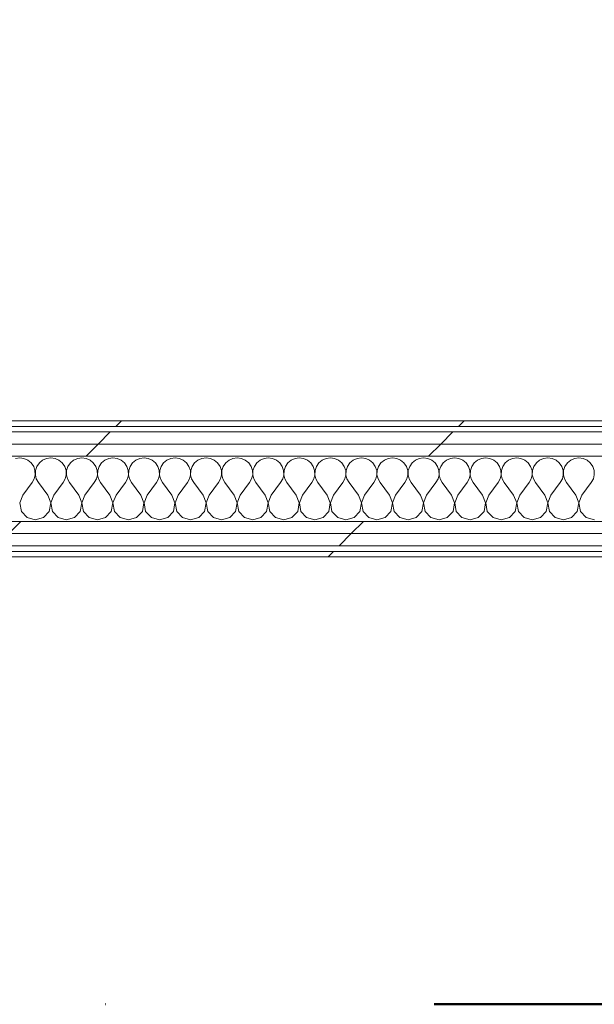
# Model space of a CAD drawing. Header units: millimetres. Extents: x -28277 to 305935, y -19284 to 4746.
# Tile 210 of 256: x 181532 to 182148, y -17757 to -16701. Entities that reach past the tile are written whole.
import ezdxf

# ---------------------------------------------------------------- set-up
doc = ezdxf.new("R2010")
doc.units = ezdxf.units.MM
doc.header["$MEASUREMENT"] = 0
doc.linetypes.add('Punto & Rayas', pattern=[1340.555525, 635, -352.777778, 0, -352.777747])
doc.linetypes.add('Wipeout_Contour', pattern=[1000, 0, -1000])
for name, color, linetype, lineweight, true_color in [('01_2D_Ambit_Pluma_Nº__242', 7, 'Continuous', 50, 0xfb0013), ('Nuevo_08_E_Envans secs_Pluma_Nº__102', 7, 'Continuous', 5, 0xcccccc), ('Nuevo_08_E_Envans secs_Pluma_Nº__171', 171, 'Continuous', 13, 0xaaaaff), ('Nuevo_08_E_Envans secs_Pluma_Nº__177', 7, 'Continuous', 15, 0xf7e046)]:
    doc.layers.add(name, color=color, linetype=linetype, lineweight=lineweight, true_color=true_color)
doc.layers.add('Nuevo_08_E_Envans secs', color=7, linetype='Continuous')
doc.layers.add('Nuevo_08_E_Envans secs_Pluma_Nº__1', color=7, linetype='Continuous', lineweight=5)
pattern_1 = [(45, (184431.64, 0), (-367.696, 367.696), [390, -130]), (45, (184431.64, 367.7), (-367.696, 367.696), [390, -130])]

# ---------------------------------------------------------------- blocks, each defined once
blk = doc.blocks.new('*X340', base_point=(184431.6, 0))
at = {"layer": 'Nuevo_08_E_Envans secs_Pluma_Nº__102', "color": 254, "linetype": 'Continuous', "lineweight": 5, "true_color": 0xcccccc}
for p, q in [((181531.6, -17170.6), (181527.1, -17171.3)), ((181536.2, -17171.3), (181531.6, -17170.6)), ((181540.4, -17173.1), (181536.2, -17171.3)), ((181543.9, -17176.1), (181540.4, -17173.1)), ((181556.2, -17173.1), (181552.7, -17176.1)), ((181560.4, -17171.3), (181556.2, -17173.1)), ((181565, -17170.6), (181560.4, -17171.3)), ((181569.5, -17171.3), (181565, -17170.6)), ((181573.7, -17173.1), (181569.5, -17171.3)), ((181577.3, -17176.1), (181573.7, -17173.1)), ((181589.5, -17173.1), (181586, -17176.1)), ((181593.8, -17171.3), (181589.5, -17173.1)), ((181598.3, -17170.6), (181593.8, -17171.3)), ((181602.9, -17171.3), (181598.3, -17170.6)), ((181607.1, -17173.1), (181602.9, -17171.3)), ((181610.6, -17176.1), (181607.1, -17173.1)), ((181622.9, -17173.1), (181619.3, -17176.1)), ((181627.1, -17171.3), (181622.9, -17173.1)), ((181631.6, -17170.6), (181627.1, -17171.3)), ((181636.2, -17171.3), (181631.6, -17170.6)), ((181640.4, -17173.1), (181636.2, -17171.3)), ((181643.9, -17176.1), (181640.4, -17173.1)), ((181656.2, -17173.1), (181652.7, -17176.1)), ((181660.4, -17171.3), (181656.2, -17173.1)), ((181665, -17170.6), (181660.4, -17171.3)), ((181669.5, -17171.3), (181665, -17170.6)), ((181673.7, -17173.1), (181669.5, -17171.3)), ((181677.3, -17176.1), (181673.7, -17173.1)), ((181689.5, -17173.1), (181686, -17176.1)), ((181693.8, -17171.3), (181689.5, -17173.1)), ((181698.3, -17170.6), (181693.8, -17171.3)), ((181702.9, -17171.3), (181698.3, -17170.6)), ((181707.1, -17173.1), (181702.9, -17171.3)), ((181710.6, -17176.1), (181707.1, -17173.1)), ((181722.9, -17173.1), (181719.3, -17176.1)), ((181727.1, -17171.3), (181722.9, -17173.1)), ((181731.6, -17170.6), (181727.1, -17171.3)), ((181736.2, -17171.3), (181731.6, -17170.6)), ((181740.4, -17173.1), (181736.2, -17171.3)), ((181743.9, -17176.1), (181740.4, -17173.1)), ((181756.2, -17173.1), (181752.7, -17176.1)), ((181760.4, -17171.3), (181756.2, -17173.1)), ((181765, -17170.6), (181760.4, -17171.3)), ((181769.5, -17171.3), (181765, -17170.6)), ((181773.7, -17173.1), (181769.5, -17171.3)), ((181777.3, -17176.1), (181773.7, -17173.1)), ((181789.5, -17173.1), (181786, -17176.1)), ((181793.8, -17171.3), (181789.5, -17173.1)), ((181798.3, -17170.6), (181793.8, -17171.3)), ((181802.9, -17171.3), (181798.3, -17170.6)), ((181807.1, -17173.1), (181802.9, -17171.3)), ((181810.6, -17176.1), (181807.1, -17173.1)), ((181822.9, -17173.1), (181819.3, -17176.1)), ((181827.1, -17171.3), (181822.9, -17173.1)), ((181831.6, -17170.6), (181827.1, -17171.3)), ((181836.2, -17171.3), (181831.6, -17170.6)), ((181840.4, -17173.1), (181836.2, -17171.3)), ((181843.9, -17176.1), (181840.4, -17173.1)), ((181856.2, -17173.1), (181852.7, -17176.1)), ((181860.4, -17171.3), (181856.2, -17173.1)), ((181865, -17170.6), (181860.4, -17171.3)), ((181869.5, -17171.3), (181865, -17170.6)), ((181873.7, -17173.1), (181869.5, -17171.3)), ((181877.3, -17176.1), (181873.7, -17173.1)), ((181889.5, -17173.1), (181886, -17176.1)), ((181893.8, -17171.3), (181889.5, -17173.1)), ((181898.3, -17170.6), (181893.8, -17171.3)), ((181902.9, -17171.3), (181898.3, -17170.6)), ((181907.1, -17173.1), (181902.9, -17171.3)), ((181910.6, -17176.1), (181907.1, -17173.1)), ((181922.9, -17173.1), (181919.3, -17176.1)), ((181927.1, -17171.3), (181922.9, -17173.1)), ((181931.6, -17170.6), (181927.1, -17171.3)), ((181936.2, -17171.3), (181931.6, -17170.6)), ((181940.4, -17173.1), (181936.2, -17171.3)), ((181943.9, -17176.1), (181940.4, -17173.1)), ((181956.2, -17173.1), (181952.7, -17176.1)), ((181960.4, -17171.3), (181956.2, -17173.1)), ((181965, -17170.6), (181960.4, -17171.3)), ((181969.5, -17171.3), (181965, -17170.6)), ((181973.7, -17173.1), (181969.5, -17171.3)), ((181977.3, -17176.1), (181973.7, -17173.1)), ((181989.5, -17173.1), (181986, -17176.1)), ((181993.8, -17171.3), (181989.5, -17173.1)), ((181998.3, -17170.6), (181993.8, -17171.3)), ((182002.9, -17171.3), (181998.3, -17170.6)), ((182007.1, -17173.1), (182002.9, -17171.3)), ((182010.6, -17176.1), (182007.1, -17173.1)), ((182022.9, -17173.1), (182019.3, -17176.1)), ((182027.1, -17171.3), (182022.9, -17173.1)), ((182031.6, -17170.6), (182027.1, -17171.3)), ((182036.2, -17171.3), (182031.6, -17170.6)), ((182040.4, -17173.1), (182036.2, -17171.3)), ((182043.9, -17176.1), (182040.4, -17173.1)), ((182056.2, -17173.1), (182052.7, -17176.1)), ((182060.4, -17171.3), (182056.2, -17173.1)), ((182065, -17170.6), (182060.4, -17171.3)), ((182069.5, -17171.3), (182065, -17170.6)), ((182073.7, -17173.1), (182069.5, -17171.3)), ((182077.3, -17176.1), (182073.7, -17173.1)), ((182089.5, -17173.1), (182086, -17176.1)), ((182093.8, -17171.3), (182089.5, -17173.1)), ((182098.3, -17170.6), (182093.8, -17171.3)), ((182102.9, -17171.3), (182098.3, -17170.6)), ((182107.1, -17173.1), (182102.9, -17171.3)), ((182110.6, -17176.1), (182107.1, -17173.1)), ((182122.9, -17173.1), (182119.3, -17176.1)), ((182127.1, -17171.3), (182122.9, -17173.1)), ((182131.6, -17170.6), (182127.1, -17171.3)), ((182136.2, -17171.3), (182131.6, -17170.6)), ((182140.4, -17173.1), (182136.2, -17171.3)), ((182143.9, -17176.1), (182140.4, -17173.1)), ((181546.6, -17179.9), (181543.9, -17176.1)), ((181548, -17184.2), (181546.6, -17179.9)), ((181548.2, -17188.8), (181548, -17184.2)), ((181548.6, -17184.2), (181548.4, -17188.8)), ((181550.1, -17179.9), (181548.6, -17184.2)), ((181552.7, -17176.1), (181550.1, -17179.9)), ((181579.9, -17179.9), (181577.3, -17176.1)), ((181581.4, -17184.2), (181579.9, -17179.9)), ((181581.6, -17188.8), (181581.4, -17184.2)), ((181581.9, -17184.2), (181581.7, -17188.8)), ((181583.4, -17179.9), (181581.9, -17184.2)), ((181586, -17176.1), (181583.4, -17179.9)), ((181613.2, -17179.9), (181610.6, -17176.1)), ((181614.7, -17184.2), (181613.2, -17179.9)), ((181614.9, -17188.8), (181614.7, -17184.2)), ((181615.3, -17184.2), (181615, -17188.8)), ((181616.7, -17179.9), (181615.3, -17184.2)), ((181619.3, -17176.1), (181616.7, -17179.9)), ((181646.6, -17179.9), (181643.9, -17176.1)), ((181648, -17184.2), (181646.6, -17179.9)), ((181648.2, -17188.8), (181648, -17184.2)), ((181648.6, -17184.2), (181648.4, -17188.8)), ((181650.1, -17179.9), (181648.6, -17184.2)), ((181652.7, -17176.1), (181650.1, -17179.9)), ((181679.9, -17179.9), (181677.3, -17176.1)), ((181681.4, -17184.2), (181679.9, -17179.9)), ((181681.6, -17188.8), (181681.4, -17184.2)), ((181681.9, -17184.2), (181681.7, -17188.8)), ((181683.4, -17179.9), (181681.9, -17184.2)), ((181686, -17176.1), (181683.4, -17179.9)), ((181713.2, -17179.9), (181710.6, -17176.1)), ((181714.7, -17184.2), (181713.2, -17179.9)), ((181714.9, -17188.8), (181714.7, -17184.2)), ((181715.3, -17184.2), (181715, -17188.8)), ((181716.7, -17179.9), (181715.3, -17184.2)), ((181719.3, -17176.1), (181716.7, -17179.9)), ((181746.6, -17179.9), (181743.9, -17176.1)), ((181748, -17184.2), (181746.6, -17179.9)), ((181748.2, -17188.8), (181748, -17184.2)), ((181748.6, -17184.2), (181748.4, -17188.8)), ((181750.1, -17179.9), (181748.6, -17184.2)), ((181752.7, -17176.1), (181750.1, -17179.9)), ((181779.9, -17179.9), (181777.3, -17176.1)), ((181781.4, -17184.2), (181779.9, -17179.9)), ((181781.6, -17188.8), (181781.4, -17184.2)), ((181781.9, -17184.2), (181781.7, -17188.8)), ((181783.4, -17179.9), (181781.9, -17184.2)), ((181786, -17176.1), (181783.4, -17179.9)), ((181813.2, -17179.9), (181810.6, -17176.1)), ((181814.7, -17184.2), (181813.2, -17179.9)), ((181814.9, -17188.8), (181814.7, -17184.2)), ((181815.3, -17184.2), (181815, -17188.8)), ((181816.7, -17179.9), (181815.3, -17184.2)), ((181819.3, -17176.1), (181816.7, -17179.9)), ((181846.6, -17179.9), (181843.9, -17176.1)), ((181848, -17184.2), (181846.6, -17179.9)), ((181848.2, -17188.8), (181848, -17184.2)), ((181848.6, -17184.2), (181848.4, -17188.8)), ((181850.1, -17179.9), (181848.6, -17184.2)), ((181852.7, -17176.1), (181850.1, -17179.9)), ((181879.9, -17179.9), (181877.3, -17176.1)), ((181881.4, -17184.2), (181879.9, -17179.9)), ((181881.6, -17188.8), (181881.4, -17184.2)), ((181881.9, -17184.2), (181881.7, -17188.8)), ((181883.4, -17179.9), (181881.9, -17184.2)), ((181886, -17176.1), (181883.4, -17179.9)), ((181913.2, -17179.9), (181910.6, -17176.1)), ((181914.7, -17184.2), (181913.2, -17179.9)), ((181914.9, -17188.8), (181914.7, -17184.2)), ((181915.3, -17184.2), (181915, -17188.8)), ((181916.7, -17179.9), (181915.3, -17184.2)), ((181919.3, -17176.1), (181916.7, -17179.9)), ((181946.6, -17179.9), (181943.9, -17176.1)), ((181948, -17184.2), (181946.6, -17179.9)), ((181948.2, -17188.8), (181948, -17184.2)), ((181948.6, -17184.2), (181948.4, -17188.8)), ((181950.1, -17179.9), (181948.6, -17184.2)), ((181952.7, -17176.1), (181950.1, -17179.9)), ((181979.9, -17179.9), (181977.3, -17176.1)), ((181981.4, -17184.2), (181979.9, -17179.9)), ((181981.6, -17188.8), (181981.4, -17184.2)), ((181981.9, -17184.2), (181981.7, -17188.8)), ((181983.4, -17179.9), (181981.9, -17184.2)), ((181986, -17176.1), (181983.4, -17179.9)), ((182013.2, -17179.9), (182010.6, -17176.1)), ((182014.7, -17184.2), (182013.2, -17179.9)), ((182014.9, -17188.8), (182014.7, -17184.2)), ((182015.3, -17184.2), (182015, -17188.8)), ((182016.7, -17179.9), (182015.3, -17184.2)), ((182019.3, -17176.1), (182016.7, -17179.9)), ((182046.6, -17179.9), (182043.9, -17176.1)), ((182048, -17184.2), (182046.6, -17179.9)), ((182048.2, -17188.8), (182048, -17184.2)), ((182048.6, -17184.2), (182048.4, -17188.8)), ((182050.1, -17179.9), (182048.6, -17184.2)), ((182052.7, -17176.1), (182050.1, -17179.9)), ((182079.9, -17179.9), (182077.3, -17176.1)), ((182081.4, -17184.2), (182079.9, -17179.9)), ((182081.6, -17188.8), (182081.4, -17184.2)), ((182081.9, -17184.2), (182081.7, -17188.8)), ((182083.4, -17179.9), (182081.9, -17184.2)), ((182086, -17176.1), (182083.4, -17179.9)), ((182113.2, -17179.9), (182110.6, -17176.1)), ((182114.7, -17184.2), (182113.2, -17179.9)), ((182114.9, -17188.8), (182114.7, -17184.2)), ((182115.3, -17184.2), (182115, -17188.8)), ((182116.7, -17179.9), (182115.3, -17184.2)), ((182119.3, -17176.1), (182116.7, -17179.9)), ((182146.6, -17179.9), (182143.9, -17176.1)), ((182148, -17184.2), (182146.6, -17179.9)), ((182148.2, -17188.8), (182148, -17184.2)), ((181545, -17197.3), (181547.2, -17193.3)), ((181547.2, -17193.3), (181548.2, -17188.8)), ((181548.4, -17188.8), (181549.4, -17193.3)), ((181549.4, -17193.3), (181551.6, -17197.3)), ((181578.3, -17197.3), (181580.5, -17193.3)), ((181580.5, -17193.3), (181581.6, -17188.8)), ((181581.7, -17188.8), (181582.8, -17193.3)), ((181582.8, -17193.3), (181585, -17197.3)), ((181611.6, -17197.3), (181613.9, -17193.3)), ((181613.9, -17193.3), (181614.9, -17188.8)), ((181615, -17188.8), (181616.1, -17193.3)), ((181616.1, -17193.3), (181618.3, -17197.3)), ((181645, -17197.3), (181647.2, -17193.3)), ((181647.2, -17193.3), (181648.2, -17188.8)), ((181648.4, -17188.8), (181649.4, -17193.3)), ((181649.4, -17193.3), (181651.6, -17197.3)), ((181678.3, -17197.3), (181680.5, -17193.3)), ((181680.5, -17193.3), (181681.6, -17188.8)), ((181681.7, -17188.8), (181682.8, -17193.3)), ((181682.8, -17193.3), (181685, -17197.3)), ((181711.6, -17197.3), (181713.9, -17193.3)), ((181713.9, -17193.3), (181714.9, -17188.8)), ((181715, -17188.8), (181716.1, -17193.3)), ((181716.1, -17193.3), (181718.3, -17197.3)), ((181745, -17197.3), (181747.2, -17193.3)), ((181747.2, -17193.3), (181748.2, -17188.8)), ((181748.4, -17188.8), (181749.4, -17193.3)), ((181749.4, -17193.3), (181751.6, -17197.3)), ((181778.3, -17197.3), (181780.5, -17193.3)), ((181780.5, -17193.3), (181781.6, -17188.8)), ((181781.7, -17188.8), (181782.8, -17193.3)), ((181782.8, -17193.3), (181785, -17197.3)), ((181811.6, -17197.3), (181813.9, -17193.3)), ((181813.9, -17193.3), (181814.9, -17188.8)), ((181815, -17188.8), (181816.1, -17193.3)), ((181816.1, -17193.3), (181818.3, -17197.3)), ((181845, -17197.3), (181847.2, -17193.3)), ((181847.2, -17193.3), (181848.2, -17188.8)), ((181848.4, -17188.8), (181849.4, -17193.3)), ((181849.4, -17193.3), (181851.6, -17197.3)), ((181878.3, -17197.3), (181880.5, -17193.3)), ((181880.5, -17193.3), (181881.6, -17188.8)), ((181881.7, -17188.8), (181882.8, -17193.3)), ((181882.8, -17193.3), (181885, -17197.3)), ((181911.6, -17197.3), (181913.9, -17193.3)), ((181913.9, -17193.3), (181914.9, -17188.8)), ((181915, -17188.8), (181916.1, -17193.3)), ((181916.1, -17193.3), (181918.3, -17197.3)), ((181945, -17197.3), (181947.2, -17193.3)), ((181947.2, -17193.3), (181948.2, -17188.8)), ((181948.4, -17188.8), (181949.4, -17193.3)), ((181949.4, -17193.3), (181951.6, -17197.3)), ((181978.3, -17197.3), (181980.5, -17193.3)), ((181980.5, -17193.3), (181981.6, -17188.8)), ((181981.7, -17188.8), (181982.8, -17193.3)), ((181982.8, -17193.3), (181985, -17197.3)), ((182011.6, -17197.3), (182013.9, -17193.3)), ((182013.9, -17193.3), (182014.9, -17188.8)), ((182015, -17188.8), (182016.1, -17193.3)), ((182016.1, -17193.3), (182018.3, -17197.3)), ((182045, -17197.3), (182047.2, -17193.3)), ((182047.2, -17193.3), (182048.2, -17188.8)), ((182048.4, -17188.8), (182049.4, -17193.3)), ((182049.4, -17193.3), (182051.6, -17197.3)), ((182078.3, -17197.3), (182080.5, -17193.3)), ((182080.5, -17193.3), (182081.6, -17188.8)), ((182081.7, -17188.8), (182082.8, -17193.3)), ((182082.8, -17193.3), (182085, -17197.3)), ((182111.6, -17197.3), (182113.9, -17193.3)), ((182113.9, -17193.3), (182114.9, -17188.8)), ((182115, -17188.8), (182116.1, -17193.3)), ((182116.1, -17193.3), (182118.3, -17197.3)), ((182145, -17197.3), (182147.2, -17193.3)), ((182147.2, -17193.3), (182148.2, -17188.8)), ((181535, -17210.6), (181545, -17197.3)), ((181561.6, -17210.6), (181551.6, -17197.3)), ((181568.3, -17210.6), (181578.3, -17197.3)), ((181595, -17210.6), (181585, -17197.3)), ((181601.6, -17210.6), (181611.6, -17197.3)), ((181628.3, -17210.6), (181618.3, -17197.3)), ((181635, -17210.6), (181645, -17197.3)), ((181661.6, -17210.6), (181651.6, -17197.3)), ((181668.3, -17210.6), (181678.3, -17197.3)), ((181695, -17210.6), (181685, -17197.3)), ((181701.6, -17210.6), (181711.6, -17197.3)), ((181728.3, -17210.6), (181718.3, -17197.3)), ((181735, -17210.6), (181745, -17197.3)), ((181761.6, -17210.6), (181751.6, -17197.3)), ((181768.3, -17210.6), (181778.3, -17197.3)), ((181795, -17210.6), (181785, -17197.3)), ((181801.6, -17210.6), (181811.6, -17197.3)), ((181828.3, -17210.6), (181818.3, -17197.3)), ((181835, -17210.6), (181845, -17197.3)), ((181861.6, -17210.6), (181851.6, -17197.3)), ((181868.3, -17210.6), (181878.3, -17197.3)), ((181895, -17210.6), (181885, -17197.3)), ((181901.6, -17210.6), (181911.6, -17197.3)), ((181928.3, -17210.6), (181918.3, -17197.3)), ((181935, -17210.6), (181945, -17197.3)), ((181961.6, -17210.6), (181951.6, -17197.3)), ((181968.3, -17210.6), (181978.3, -17197.3)), ((181995, -17210.6), (181985, -17197.3)), ((182001.6, -17210.6), (182011.6, -17197.3)), ((182028.3, -17210.6), (182018.3, -17197.3)), ((182035, -17210.6), (182045, -17197.3)), ((182061.6, -17210.6), (182051.6, -17197.3)), ((182068.3, -17210.6), (182078.3, -17197.3)), ((182095, -17210.6), (182085, -17197.3)), ((182101.6, -17210.6), (182111.6, -17197.3)), ((182128.3, -17210.6), (182118.3, -17197.3)), ((182135, -17210.6), (182145, -17197.3)), ((181535, -17210.6), (181531.7, -17219.1)), ((181564.9, -17219.1), (181561.6, -17210.6)), ((181568.3, -17210.6), (181565, -17219.1)), ((181598.2, -17219.1), (181595, -17210.6)), ((181601.6, -17210.6), (181598.4, -17219.1)), ((181631.6, -17219.1), (181628.3, -17210.6)), ((181635, -17210.6), (181631.7, -17219.1)), ((181664.9, -17219.1), (181661.6, -17210.6)), ((181668.3, -17210.6), (181665, -17219.1)), ((181698.2, -17219.1), (181695, -17210.6)), ((181701.6, -17210.6), (181698.4, -17219.1)), ((181731.6, -17219.1), (181728.3, -17210.6)), ((181735, -17210.6), (181731.7, -17219.1)), ((181764.9, -17219.1), (181761.6, -17210.6)), ((181768.3, -17210.6), (181765, -17219.1)), ((181798.2, -17219.1), (181795, -17210.6)), ((181801.6, -17210.6), (181798.4, -17219.1)), ((181831.6, -17219.1), (181828.3, -17210.6)), ((181835, -17210.6), (181831.7, -17219.1)), ((181864.9, -17219.1), (181861.6, -17210.6)), ((181868.3, -17210.6), (181865, -17219.1)), ((181898.2, -17219.1), (181895, -17210.6)), ((181901.6, -17210.6), (181898.4, -17219.1)), ((181931.6, -17219.1), (181928.3, -17210.6)), ((181935, -17210.6), (181931.7, -17219.1)), ((181964.9, -17219.1), (181961.6, -17210.6)), ((181968.3, -17210.6), (181965, -17219.1)), ((181998.2, -17219.1), (181995, -17210.6)), ((182001.6, -17210.6), (181998.4, -17219.1)), ((182031.6, -17219.1), (182028.3, -17210.6)), ((182035, -17210.6), (182031.7, -17219.1)), ((182064.9, -17219.1), (182061.6, -17210.6)), ((182068.3, -17210.6), (182065, -17219.1)), ((182098.2, -17219.1), (182095, -17210.6)), ((182101.6, -17210.6), (182098.4, -17219.1)), ((182131.6, -17219.1), (182128.3, -17210.6)), ((182135, -17210.6), (182131.7, -17219.1)), ((181531.7, -17219.1), (181533.4, -17228.1)), ((181563.2, -17228.1), (181564.9, -17219.1)), ((181565, -17219.1), (181566.7, -17228.1)), ((181596.6, -17228.1), (181598.2, -17219.1)), ((181598.4, -17219.1), (181600.1, -17228.1)), ((181629.9, -17228.1), (181631.6, -17219.1)), ((181631.7, -17219.1), (181633.4, -17228.1)), ((181663.2, -17228.1), (181664.9, -17219.1)), ((181665, -17219.1), (181666.7, -17228.1)), ((181696.6, -17228.1), (181698.2, -17219.1)), ((181698.4, -17219.1), (181700.1, -17228.1)), ((181729.9, -17228.1), (181731.6, -17219.1)), ((181731.7, -17219.1), (181733.4, -17228.1)), ((181763.2, -17228.1), (181764.9, -17219.1)), ((181765, -17219.1), (181766.7, -17228.1)), ((181796.6, -17228.1), (181798.2, -17219.1)), ((181798.4, -17219.1), (181800.1, -17228.1)), ((181829.9, -17228.1), (181831.6, -17219.1)), ((181831.7, -17219.1), (181833.4, -17228.1)), ((181863.2, -17228.1), (181864.9, -17219.1)), ((181865, -17219.1), (181866.7, -17228.1)), ((181896.6, -17228.1), (181898.2, -17219.1)), ((181898.4, -17219.1), (181900.1, -17228.1)), ((181929.9, -17228.1), (181931.6, -17219.1)), ((181931.7, -17219.1), (181933.4, -17228.1)), ((181963.2, -17228.1), (181964.9, -17219.1)), ((181965, -17219.1), (181966.7, -17228.1)), ((181996.6, -17228.1), (181998.2, -17219.1)), ((181998.4, -17219.1), (182000.1, -17228.1)), ((182029.9, -17228.1), (182031.6, -17219.1)), ((182031.7, -17219.1), (182033.4, -17228.1)), ((182063.2, -17228.1), (182064.9, -17219.1)), ((182065, -17219.1), (182066.7, -17228.1)), ((182096.6, -17228.1), (182098.2, -17219.1)), ((182098.4, -17219.1), (182100.1, -17228.1)), ((182129.9, -17228.1), (182131.6, -17219.1)), ((182131.7, -17219.1), (182133.4, -17228.1)), ((181533.4, -17228.1), (181539.5, -17234.8)), ((181539.5, -17234.8), (181548.3, -17237.3)), ((181548.3, -17237.3), (181557.1, -17234.8)), ((181557.1, -17234.8), (181563.2, -17228.1)), ((181566.7, -17228.1), (181572.9, -17234.8)), ((181572.9, -17234.8), (181581.6, -17237.3)), ((181581.6, -17237.3), (181590.4, -17234.8)), ((181590.4, -17234.8), (181596.6, -17228.1)), ((181600.1, -17228.1), (181606.2, -17234.8)), ((181606.2, -17234.8), (181615, -17237.3)), ((181615, -17237.3), (181623.7, -17234.8)), ((181623.7, -17234.8), (181629.9, -17228.1)), ((181633.4, -17228.1), (181639.5, -17234.8)), ((181639.5, -17234.8), (181648.3, -17237.3)), ((181648.3, -17237.3), (181657.1, -17234.8)), ((181657.1, -17234.8), (181663.2, -17228.1)), ((181666.7, -17228.1), (181672.9, -17234.8)), ((181672.9, -17234.8), (181681.6, -17237.3)), ((181681.6, -17237.3), (181690.4, -17234.8)), ((181690.4, -17234.8), (181696.6, -17228.1)), ((181700.1, -17228.1), (181706.2, -17234.8)), ((181706.2, -17234.8), (181715, -17237.3)), ((181715, -17237.3), (181723.7, -17234.8)), ((181723.7, -17234.8), (181729.9, -17228.1)), ((181733.4, -17228.1), (181739.5, -17234.8)), ((181739.5, -17234.8), (181748.3, -17237.3)), ((181748.3, -17237.3), (181757.1, -17234.8)), ((181757.1, -17234.8), (181763.2, -17228.1)), ((181766.7, -17228.1), (181772.9, -17234.8)), ((181772.9, -17234.8), (181781.6, -17237.3)), ((181781.6, -17237.3), (181790.4, -17234.8)), ((181790.4, -17234.8), (181796.6, -17228.1)), ((181800.1, -17228.1), (181806.2, -17234.8)), ((181806.2, -17234.8), (181815, -17237.3)), ((181815, -17237.3), (181823.7, -17234.8)), ((181823.7, -17234.8), (181829.9, -17228.1)), ((181833.4, -17228.1), (181839.5, -17234.8)), ((181839.5, -17234.8), (181848.3, -17237.3)), ((181848.3, -17237.3), (181857.1, -17234.8)), ((181857.1, -17234.8), (181863.2, -17228.1)), ((181866.7, -17228.1), (181872.9, -17234.8)), ((181872.9, -17234.8), (181881.6, -17237.3)), ((181881.6, -17237.3), (181890.4, -17234.8)), ((181890.4, -17234.8), (181896.6, -17228.1)), ((181900.1, -17228.1), (181906.2, -17234.8)), ((181906.2, -17234.8), (181915, -17237.3)), ((181915, -17237.3), (181923.7, -17234.8)), ((181923.7, -17234.8), (181929.9, -17228.1)), ((181933.4, -17228.1), (181939.5, -17234.8)), ((181939.5, -17234.8), (181948.3, -17237.3)), ((181948.3, -17237.3), (181957.1, -17234.8)), ((181957.1, -17234.8), (181963.2, -17228.1)), ((181966.7, -17228.1), (181972.9, -17234.8)), ((181972.9, -17234.8), (181981.6, -17237.3)), ((181981.6, -17237.3), (181990.4, -17234.8)), ((181990.4, -17234.8), (181996.6, -17228.1)), ((182000.1, -17228.1), (182006.2, -17234.8)), ((182006.2, -17234.8), (182015, -17237.3)), ((182015, -17237.3), (182023.7, -17234.8)), ((182023.7, -17234.8), (182029.9, -17228.1)), ((182033.4, -17228.1), (182039.5, -17234.8)), ((182039.5, -17234.8), (182048.3, -17237.3)), ((182048.3, -17237.3), (182057.1, -17234.8)), ((182057.1, -17234.8), (182063.2, -17228.1)), ((182066.7, -17228.1), (182072.9, -17234.8)), ((182072.9, -17234.8), (182081.6, -17237.3)), ((182081.6, -17237.3), (182090.4, -17234.8)), ((182090.4, -17234.8), (182096.6, -17228.1)), ((182100.1, -17228.1), (182106.2, -17234.8)), ((182106.2, -17234.8), (182115, -17237.3)), ((182115, -17237.3), (182123.7, -17234.8)), ((182123.7, -17234.8), (182129.9, -17228.1)), ((182133.4, -17228.1), (182139.5, -17234.8)), ((182139.5, -17234.8), (182148.3, -17237.3))]:
    blk.add_line(p, q, dxfattribs=at)
blk = doc.blocks.new('Muro_119_7', base_point=(180646.7, -17277))
at = {"color": 254, "linetype": 'Wipeout_Contour', "lineweight": 0, "ltscale": 729732.174314}
blk.add_wipeout([(182395.5, -17131), (180857.7, -17131), (180857.7, -17137), (182395.5, -17137)], dxfattribs=at).dxf.layer = 'Nuevo_08_E_Envans secs'
at = {"color": 254, "linetype": 'Wipeout_Contour', "lineweight": 0, "ltscale": 735014.144263}
blk.add_wipeout([(180671.7, -17265), (185210.5, -17265), (185210.5, -17252), (180671.7, -17252)], dxfattribs=at).dxf.layer = 'Nuevo_08_E_Envans secs'
at = {"color": 254, "linetype": 'Wipeout_Contour', "lineweight": 0, "ltscale": 734982.143061}
blk.add_wipeout([(180652.7, -17277), (185210.5, -17277), (185210.5, -17271), (180652.7, -17271)], dxfattribs=at).dxf.layer = 'Nuevo_08_E_Envans secs'
at = {"layer": 'Nuevo_08_E_Envans secs_Pluma_Nº__171', "linetype": 'Continuous', "lineweight": 13, "true_color": 0xaaaaff}
h = blk.add_hatch(dxfattribs=at)
h.set_pattern_fill('Panellat_HPL_0007', color=161, style=0, pattern_type=2)
h.set_pattern_definition(pattern_1)
h.paths.add_polyline_path([(182395.5, -17131), (180857.7, -17131), (180857.7, -17137), (182395.5, -17137)])
h = blk.add_hatch(dxfattribs=at)
h.set_pattern_fill('Panellat_HPL_0007', color=161, style=0, pattern_type=2)
h.set_pattern_definition(pattern_1)
h.paths.add_polyline_path([(180652.7, -17277), (185210.5, -17277), (185210.5, -17271), (180652.7, -17271)])
at = {"layer": 'Nuevo_08_E_Envans secs_Pluma_Nº__177', "linetype": 'Continuous', "lineweight": 15, "true_color": 0xf7e046}
h = blk.add_hatch(dxfattribs=at)
h.set_pattern_fill('Panellat_HPL_0007', color=53, style=0, pattern_type=2)
h.set_pattern_definition(pattern_1)
h.paths.add_polyline_path([(180671.7, -17265), (185210.5, -17265), (185210.5, -17252), (180671.7, -17252)])
at = {"layer": 'Nuevo_08_E_Envans secs_Pluma_Nº__1', "color": 7, "linetype": 'Continuous', "lineweight": 5}
for p, q in [((180857.7, -17137), (182395.5, -17137)), ((180671.7, -17265), (185210.5, -17265)), ((180658.7, -17271), (185210.5, -17271))]:
    blk.add_line(p, q, dxfattribs=at)
at = {"layer": 'Nuevo_08_E_Envans secs_Pluma_Nº__1', "color": 7, "linetype": 'Continuous', "lineweight": 5, "flags": 128}
for points in [[(182395.5, -17131), (180857.7, -17131)], [(180646.7, -17277), (185210.5, -17277)]]:
    blk.add_lwpolyline(points, dxfattribs=at)
at = {"color": 254, "linetype": 'Wipeout_Contour', "lineweight": 0, "ltscale": 735035.14377}
blk.add_wipeout([(180684.7, -17252), (185210.5, -17252), (185210.5, -17239), (180684.7, -17239)], dxfattribs=at).dxf.layer = 'Nuevo_08_E_Envans secs'
at = {"layer": 'Nuevo_08_E_Envans secs_Pluma_Nº__177', "linetype": 'Continuous', "lineweight": 15, "true_color": 0xf7e046}
h = blk.add_hatch(dxfattribs=at)
h.set_pattern_fill('Panellat_HPL_0007', color=53, style=0, pattern_type=2)
h.set_pattern_definition(pattern_1)
h.paths.add_polyline_path([(180684.7, -17252), (185210.5, -17252), (185210.5, -17239), (180684.7, -17239)])
at = {"layer": 'Nuevo_08_E_Envans secs_Pluma_Nº__1', "color": 7, "linetype": 'Continuous', "lineweight": 5}
for p, q in [((180832.7, -17239), (182420.5, -17239)), ((180684.7, -17252), (185210.5, -17252))]:
    blk.add_line(p, q, dxfattribs=at)
at = {"layer": 'Nuevo_08_E_Envans secs', "color": 7, "lineweight": 20}
blk.add_blockref('*X340', (184431.6, 0), dxfattribs=at)
at = {"color": 254, "linetype": 'Wipeout_Contour', "lineweight": 0, "ltscale": 729742.894306}
blk.add_wipeout([(182420.5, -17156), (180832.7, -17156), (180832.7, -17169), (182420.5, -17169)], dxfattribs=at).dxf.layer = 'Nuevo_08_E_Envans secs'
at = {"layer": 'Nuevo_08_E_Envans secs_Pluma_Nº__177', "linetype": 'Continuous', "lineweight": 15, "true_color": 0xf7e046}
h = blk.add_hatch(dxfattribs=at)
h.set_pattern_fill('Panellat_HPL_0007', color=53, style=0, pattern_type=2)
h.set_pattern_definition(pattern_1)
h.paths.add_polyline_path([(182420.5, -17156), (180832.7, -17156), (180832.7, -17169), (182420.5, -17169)])
at = {"layer": 'Nuevo_08_E_Envans secs_Pluma_Nº__1', "color": 7, "linetype": 'Continuous', "lineweight": 5}
blk.add_line((180832.7, -17169), (182420.5, -17169), dxfattribs=at)
at = {"color": 254, "linetype": 'Wipeout_Contour', "lineweight": 0, "ltscale": 729738.002201}
blk.add_wipeout([(182407.5, -17143), (180845.7, -17143), (180845.7, -17156), (182407.5, -17156)], dxfattribs=at).dxf.layer = 'Nuevo_08_E_Envans secs'
at = {"layer": 'Nuevo_08_E_Envans secs_Pluma_Nº__177', "linetype": 'Continuous', "lineweight": 15, "true_color": 0xf7e046}
h = blk.add_hatch(dxfattribs=at)
h.set_pattern_fill('Panellat_HPL_0007', color=53, style=0, pattern_type=2)
h.set_pattern_definition(pattern_1)
h.paths.add_polyline_path([(182407.5, -17143), (180845.7, -17143), (180845.7, -17156), (182407.5, -17156)])
at = {"layer": 'Nuevo_08_E_Envans secs_Pluma_Nº__1', "color": 7, "linetype": 'Continuous', "lineweight": 5}
for p, q in [((180851.7, -17143), (182401.5, -17143)), ((180845.7, -17156), (182407.5, -17156))]:
    blk.add_line(p, q, dxfattribs=at)

msp = doc.modelspace()

# ---------------------------------------------------------------- linework, layer by layer
at = {"layer": '01_2D_Ambit_Pluma_Nº__242', "color": 1, "linetype": 'Punto & Rayas', "lineweight": 50, "true_color": 0xfb0013, "flags": 128}
msp.add_lwpolyline([(155931.626, 1816.795), (155931.626, 4745.928), (192311.213, 4745.928), (192311.213, -1396.866), (190905.792, -1396.866), (190905.792, -11392.724), (191347.947, -11392.724), (191347.947, -17756.595), (180499.362, -17756.595), (180499.362, -11834.879), (181983.739, -11834.879), (181983.739, -2249.593), (161120.47, -2249.593), (161120.47, 1816.795)], close=True, dxfattribs=at)

# ---------------------------------------------------------------- next in the draw order: block references
at = {"layer": 'Nuevo_08_E_Envans secs', "color": 7, "lineweight": 20}
msp.add_blockref('Muro_119_7', (180646.749, -17276.976), dxfattribs=at)

doc.saveas('drawing.dxf')
